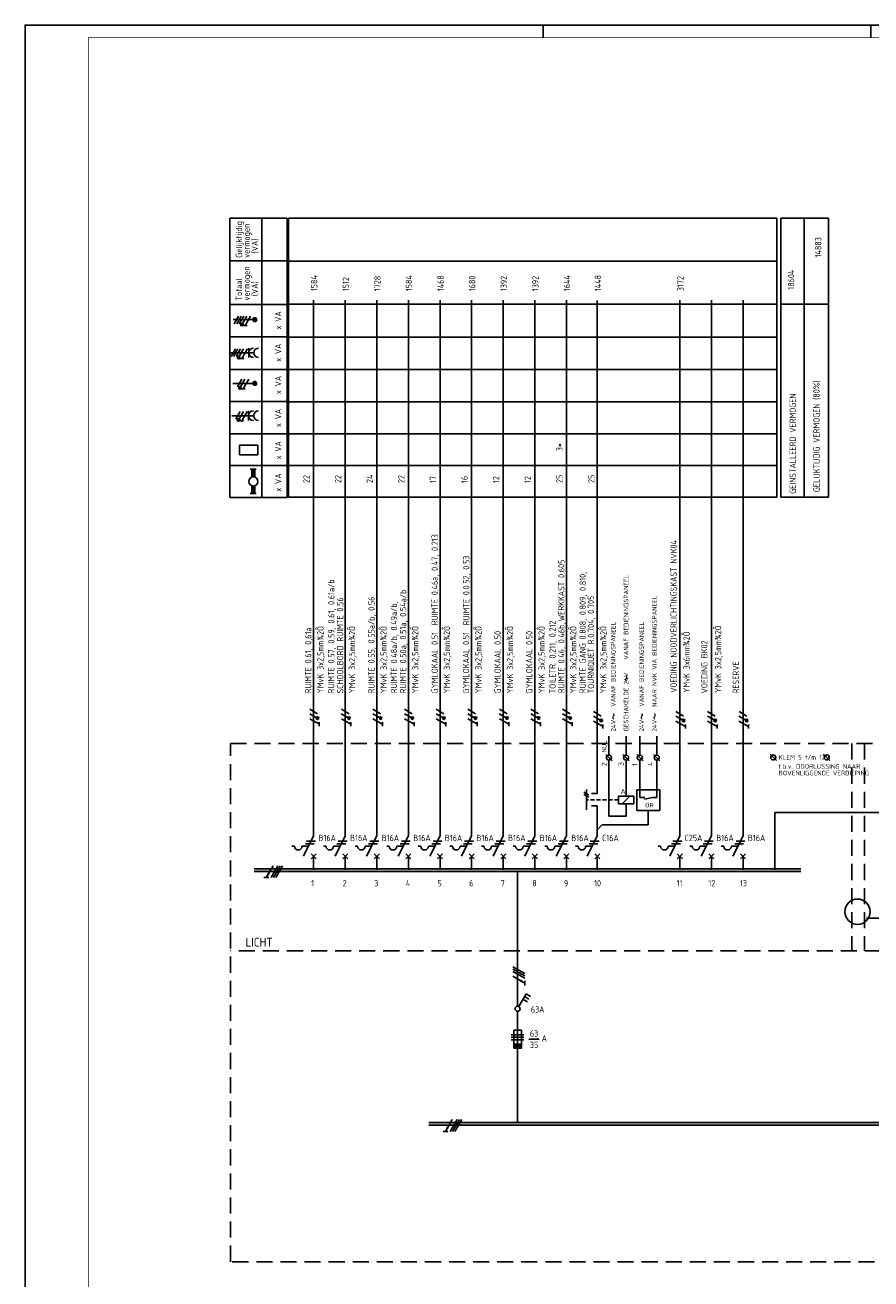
# Model space of a CAD drawing. Header units: millimetres. Extents: x 0 to 1189, y 0 to 841.
# Tile 2 of 7: x 0 to 335, y 345 to 841. Entities that reach past the tile are written whole.
import ezdxf
from ezdxf.enums import TextEntityAlignment as Align

# ---------------------------------------------------------------- set-up
doc = ezdxf.new("R2010")
doc.units = ezdxf.units.MM
doc.linetypes.add('HIDDEN', pattern=[9.525, 6.35, -3.175])
doc.layers.get('0').update_dxf_attribs({"linetype": 'CONTINUOUS'})
for name, color, linetype in [('1', 7, 'CONTINUOUS'), ('40', 1, 'CONTINUOUS'), ('70', 1, 'CONTINUOUS'), ('71', 2, 'CONTINUOUS'), ('73', 4, 'CONTINUOUS'), ('LIJN018', 210, 'CONTINUOUS'), ('LIJN025', 10, 'CONTINUOUS'), ('LIJN035', 50, 'CONTINUOUS'), ('LIJN050', 90, 'CONTINUOUS'), ('TEKST18', 210, 'CONTINUOUS'), ('TEKST25', 10, 'CONTINUOUS'), ('TEKST35', 50, 'CONTINUOUS'), ('TEKST50', 90, 'CONTINUOUS')]:
    doc.layers.add(name, color=color, linetype=linetype)
doc.styles.add('5_0', font='iso.shx')
doc.styles.add('ISO', font='ISO.SHX')
doc.styles.add('NEN', font='iso.shx')
doc.styles.add('ROMAND', font='romand')
doc.styles.get("Standard").update_dxf_attribs({"font": 'iso.shx'})

# ---------------------------------------------------------------- blocks, each defined once
blk = doc.blocks.new('RWS035')
at = {"layer": '71'}
for p, q in [((-2, 8), (2, 8)), ((-1, 2.83), (-1, 8)), ((1, 2.83), (1, 8)), ((2, -8), (-2, -8)), ((-1, -2.83), (-1, -8)), ((1, -2.83), (1, -8))]:
    blk.add_line(p, q, dxfattribs=at)
blk.add_circle((0, 0), 3, dxfattribs=at)
for points in [[(-1, 3), (1, 3), (-1, 8), (1, 8)], [(-1, 3), (-1, 2.9), (0, 3)], [(1, 2.9), (1, 3), (0.1, 3)], [(-1, -3), (-1, -2.9), (-0.1, -3)], [(-1, -8), (1, -8), (-1, -3), (1, -3)], [(1, -3), (1, -2.9), (0.1, -3)]]:
    blk.add_solid(points, dxfattribs=at)
blk = doc.blocks.new('A0')
at = {"layer": 'LIJN025'}
for p, q in [((205, 836), (205, 841)), ((334.5, 836), (334.5, 841))]:
    blk.add_line(p, q, dxfattribs=at)
blk.add_lwpolyline([(1189, 841), (1189, 0), (0, 0), (0, 841)], close=True, dxfattribs=at)
at = {"layer": 'LIJN050', "const_width": 0.2}
blk.add_lwpolyline([(1184, 836), (25, 836), (25, 5), (1184, 5)], close=True, dxfattribs=at)
at = {"layer": 'TEKST25', "style": 'ROMAND', "width": 2.899115}
blk.add_attdef('STATUS', text='', height=2.5, dxfattribs=at).set_placement((1143, 71.5), (1182, 71.5), align=Align.FIT)
at = {"layer": 'TEKST25', "style": 'ISO'}
for tag, p in [('E', (1144.25, 66)), ('NAAM-E', (1155.75, 66)), ('DATUM-E', (1174, 66)), ('D', (1144.25, 61)), ('NAAM-D', (1155.75, 61)), ('DATUM-D', (1174, 61)), ('C', (1144.25, 56)), ('NAAM-C', (1155.75, 56)), ('DATUM-C', (1174, 56)), ('B', (1144.25, 51)), ('NAAM-B', (1155.75, 51)), ('DATUM-B', (1174, 51)), ('A', (1144.25, 46)), ('NAAM-A', (1155.75, 46)), ('DATUM-A', (1174, 46))]:
    blk.add_attdef(tag, text='', height=2.5, dxfattribs=at).set_placement(p, align=Align.CENTER)
for tag, p in [('DATUM', (1021.75, 36.25)), ('SCHAAL', (1057, 36.25)), ('GETEKEND', (1087.25, 36.25)), ('GECONTOL.', (1122, 36.25)), ('FORMAAT', (1152.25, 28.25))]:
    blk.add_attdef(tag, p, '', height=2.5, dxfattribs=at)
at = {"layer": 'TEKST35', "style": 'ISO'}
for tag, p in [('PROJECT', (1023.5, 72.5)), ('PLAATS', (1023.5, 63.5)), ('INSTALLATIE-REGEL1', (1023.5, 52.5)), ('INSTALLATIE-REGEL2', (1023.5, 43.5))]:
    blk.add_attdef(tag, p, '', height=4, dxfattribs=at)
blk.add_attdef('PROJ.NR.', text='', height=4, dxfattribs=at).set_placement((1170, 23), align=Align.CENTER)
at = {"layer": 'TEKST50', "style": 'ISO'}
blk.add_attdef('FILE-NAAM', text='', height=5, dxfattribs=at).set_placement((1162.5, 7.5), align=Align.CENTER)
blk = doc.blocks.new('RWS075')
at = {"layer": '71'}
blk.add_line((2, 0), (0, -2), dxfattribs=at)
blk = doc.blocks.new('RWS023', base_point=(227, 181))
at = {"layer": '40', "style": 'NEN'}
blk.add_text('~', height=5, dxfattribs=at).set_placement((223.5, 179.5))

msp = doc.modelspace()

# ---------------------------------------------------------------- linework, layer by layer
at = {"color": 10}
for p, q in [((98.13, 508.46), (95.42, 503.77)), ((100, 508.46), (97.3, 503.77)), ((100.94, 508.46), (98.23, 503.77)), ((100.94, 508.46), (98.23, 503.77)), ((101.88, 508.46), (99.17, 503.77)), ((96.36, 503.77), (94.48, 503.77)), ((193, 468.54), (197.69, 465.83)), ((193, 467.6), (197.69, 464.89)), ((193, 467.6), (197.69, 464.89)), ((193, 466.66), (197.69, 463.96)), ((193, 464.79), (197.69, 462.08)), ((197.69, 463.02), (197.69, 461.14)), ((169, 408.11), (166.29, 403.42)), ((170.87, 408.11), (168.16, 403.42)), ((171.81, 408.11), (169.1, 403.42)), ((171.81, 408.11), (169.1, 403.42)), ((172.75, 408.11), (170.04, 403.42)), ((167.23, 403.42), (165.35, 403.42))]:
    msp.add_line(p, q, dxfattribs=at)
for p, q in [((100.94, 508.46), (98.23, 503.77)), ((193, 467.6), (197.69, 464.89)), ((171.81, 408.11), (169.1, 403.42))]:
    msp.add_line(p, q)
at = {"color": 10, "const_width": 0.469}
for points in [[(96.44, 505.06, 1), (96.03, 505.3, 1)], [(196.4, 463.1, 1), (196.17, 462.69, 1)], [(167.3, 404.71, 1), (166.9, 404.95, 1)]]:
    msp.add_lwpolyline(points, format="xyb", close=True, dxfattribs=at)
at = {"layer": '1', "color": 1}
for p, q in [((84.48, 725.92), (82.73, 722.88)), ((85.48, 725.92), (83.73, 722.88)), ((86.48, 725.92), (84.73, 722.88)), ((87.73, 725.92), (86, 722.93)), ((89.23, 725.92), (87.04, 722.13)), ((83.21, 712.92), (81.46, 709.88)), ((84.21, 712.92), (82.46, 709.88)), ((85.21, 712.92), (83.46, 709.88)), ((86.46, 712.92), (84.73, 709.93)), ((87.96, 712.92), (85.77, 709.13)), ((85.72, 700.9), (83.97, 697.87)), ((86.97, 700.9), (85.24, 697.91)), ((88.47, 700.9), (86.28, 697.11)), ((85.12, 688.2), (83.37, 685.17)), ((86.37, 688.2), (84.64, 685.21)), ((87.87, 688.2), (85.68, 684.41)), ((115.65, 568.63), (112.62, 570.38)), ((128.15, 568.63), (125.12, 570.38)), ((140.65, 568.63), (137.62, 570.38)), ((153.15, 568.63), (150.12, 570.38)), ((165.65, 568.63), (162.62, 570.38)), ((178.15, 568.63), (175.12, 570.38)), ((190.65, 568.63), (187.62, 570.38)), ((203.15, 568.63), (200.12, 570.38)), ((215.65, 568.63), (212.62, 570.38)), ((115.58, 566.9), (112.59, 568.63)), ((116.4, 564.47), (112.62, 566.65)), ((128.08, 566.9), (125.09, 568.63)), ((128.9, 564.47), (125.12, 566.65)), ((140.58, 566.9), (137.59, 568.63)), ((141.4, 564.47), (137.62, 566.65)), ((153.08, 566.9), (150.09, 568.63)), ((153.9, 564.47), (150.12, 566.65)), ((165.58, 566.9), (162.59, 568.63)), ((166.4, 564.47), (162.62, 566.65)), ((178.08, 566.9), (175.09, 568.63)), ((178.9, 564.47), (175.12, 566.65)), ((190.58, 566.9), (187.59, 568.63)), ((191.4, 564.47), (187.62, 566.65)), ((203.08, 566.9), (200.09, 568.63)), ((203.9, 564.47), (200.12, 566.65)), ((215.58, 566.9), (212.59, 568.63)), ((216.4, 564.47), (212.62, 566.65)), ((227.78, 565.97), (224.79, 567.7)), ((228.61, 563.53), (224.82, 565.72)), ((227.86, 567.69), (224.83, 569.44)), ((260.41, 565.97), (257.42, 567.7)), ((260.48, 567.69), (257.45, 569.44)), ((261.23, 563.53), (257.45, 565.72)), ((272.93, 565.97), (269.94, 567.7)), ((273.76, 563.53), (269.97, 565.72)), ((273.01, 567.69), (269.98, 569.44)), ((285.36, 565.97), (282.37, 567.7)), ((286.19, 563.53), (282.4, 565.72)), ((285.44, 567.69), (282.41, 569.44)), ((221.02, 537.52), (223.02, 536.36)), ((221.02, 536.72), (223.02, 535.56)), ((197.31, 441.64), (192.31, 441.64)), ((192.31, 441.64), (197.31, 441.64)), ((192.31, 440.64), (197.31, 440.64)), ((192.31, 439.64), (197.31, 439.64))]:
    msp.add_line(p, q, dxfattribs=at)
at = {"layer": '1', "color": 2}
for p, q in [((234.77, 536.03), (240.77, 536.03)), ((234.77, 536.03), (234.77, 533.03)), ((240.77, 536.03), (240.77, 533.03)), ((240.77, 533.03), (234.77, 533.03)), ((105.54, 516.21), (106.54, 516.21)), ((109.54, 516.21), (112.12, 516.21)), ((110.12, 512.21), (114.14, 520.25)), ((118.04, 516.21), (119.04, 516.21)), ((122.04, 516.21), (124.62, 516.21)), ((122.62, 512.21), (126.64, 520.25)), ((130.54, 516.21), (131.54, 516.21)), ((134.54, 516.21), (137.12, 516.21)), ((135.12, 512.21), (139.14, 520.25)), ((143.04, 516.21), (144.04, 516.21)), ((147.04, 516.21), (149.62, 516.21)), ((147.62, 512.21), (151.64, 520.25)), ((155.54, 516.21), (156.54, 516.21)), ((159.54, 516.21), (162.12, 516.21)), ((160.12, 512.21), (164.14, 520.25)), ((168.04, 516.21), (169.04, 516.21)), ((172.04, 516.21), (174.62, 516.21)), ((172.62, 512.21), (176.64, 520.25)), ((180.54, 516.21), (181.54, 516.21)), ((184.54, 516.21), (187.12, 516.21)), ((185.12, 512.21), (189.14, 520.25)), ((193.04, 516.21), (194.04, 516.21)), ((197.04, 516.21), (199.62, 516.21)), ((197.62, 512.21), (201.64, 520.25)), ((205.54, 516.21), (206.54, 516.21)), ((209.54, 516.21), (212.12, 516.21)), ((210.12, 512.21), (214.14, 520.25)), ((217.74, 516.21), (218.74, 516.21)), ((221.74, 516.21), (224.33, 516.21)), ((222.33, 512.21), (226.34, 520.25)), ((250.4, 516.21), (251.4, 516.21)), ((254.4, 516.21), (256.98, 516.21)), ((254.98, 512.21), (259, 520.25)), ((262.9, 516.21), (263.9, 516.21)), ((266.9, 516.21), (269.48, 516.21)), ((267.48, 512.21), (271.5, 520.25)), ((275.4, 516.21), (276.4, 516.21)), ((279.4, 516.21), (281.98, 516.21)), ((279.98, 512.21), (284, 520.25)), ((193.31, 436.39), (193.31, 443.39)), ((193.31, 443.39), (196.31, 443.39)), ((196.31, 443.39), (196.31, 436.39)), ((196.31, 437.89), (193.31, 437.89)), ((196.31, 437.64), (193.31, 437.64)), ((196.31, 437.39), (193.31, 437.39)), ((196.31, 437.14), (193.31, 437.14)), ((196.31, 436.89), (193.31, 436.89)), ((196.31, 436.64), (193.31, 436.64)), ((196.31, 436.39), (193.31, 436.39))]:
    msp.add_line(p, q, dxfattribs=at)
at = {"layer": '1', "color": 1, "linetype": 'HIDDEN', "ltscale": 0.25}
msp.add_line((234.74, 534.51), (222.02, 534.51), dxfattribs=at)
at = {"layer": '1', "color": 1}
for centre in [(85.76, 722.49), (84.49, 709.49), (85, 697.47), (84.4, 684.77), (115.65, 566.88), (128.15, 566.88), (140.65, 566.88), (153.15, 566.88), (165.65, 566.88), (178.15, 566.88), (190.65, 566.88), (203.15, 566.88), (215.65, 566.88), (227.86, 565.94), (260.48, 565.94), (273.01, 565.94), (285.44, 565.94)]:
    msp.add_circle(centre, 0.5, dxfattribs=at)
at = {"layer": '1', "color": 2}
for centre in [(108.04, 516.21), (120.54, 516.21), (133.04, 516.21), (145.54, 516.21), (158.04, 516.21), (170.54, 516.21), (183.04, 516.21), (195.54, 516.21), (208.04, 516.21), (220.24, 516.21), (252.9, 516.21), (265.4, 516.21), (277.9, 516.21)]:
    msp.add_arc(centre, 1.5, 180, 0, dxfattribs=at)
at = {"layer": '70'}
for p, q in [((87.82, 722.13), (86.26, 722.13)), ((86.55, 709.13), (84.99, 709.13)), ((87.06, 697.11), (85.51, 697.11)), ((86.46, 684.41), (84.91, 684.41)), ((116.39, 563.75), (116.39, 565.31)), ((128.89, 563.75), (128.89, 565.31)), ((141.39, 563.75), (141.39, 565.31)), ((153.89, 563.75), (153.89, 565.31)), ((166.39, 563.75), (166.39, 565.31)), ((178.89, 563.75), (178.89, 565.31)), ((191.39, 563.75), (191.39, 565.31)), ((203.89, 563.75), (203.89, 565.31)), ((216.39, 563.75), (216.39, 565.31)), ((228.6, 562.82), (228.6, 564.37)), ((261.22, 562.82), (261.22, 564.37)), ((273.75, 562.82), (273.75, 564.37)), ((286.18, 562.82), (286.18, 564.37)), ((110.87, 517.21), (114.37, 517.21)), ((111.37, 518.21), (114.87, 518.21)), ((123.37, 517.21), (126.87, 517.21)), ((123.87, 518.21), (127.37, 518.21)), ((135.87, 517.21), (139.37, 517.21)), ((136.37, 518.21), (139.87, 518.21)), ((148.37, 517.21), (151.87, 517.21)), ((148.87, 518.21), (152.37, 518.21)), ((160.87, 517.21), (164.37, 517.21)), ((161.37, 518.21), (164.87, 518.21)), ((173.37, 517.21), (176.87, 517.21)), ((173.87, 518.21), (177.37, 518.21)), ((185.87, 517.21), (189.37, 517.21)), ((186.37, 518.21), (189.87, 518.21)), ((198.37, 517.21), (201.87, 517.21)), ((198.87, 518.21), (202.37, 518.21)), ((210.87, 517.21), (214.37, 517.21)), ((211.37, 518.21), (214.87, 518.21)), ((223.08, 517.21), (226.58, 517.21)), ((223.58, 518.21), (227.08, 518.21)), ((255.73, 517.21), (259.23, 517.21)), ((256.23, 518.21), (259.73, 518.21)), ((268.23, 517.21), (271.73, 517.21)), ((268.73, 518.21), (272.23, 518.21)), ((280.73, 517.21), (284.23, 517.21)), ((281.23, 518.21), (284.73, 518.21)), ((199.33, 439.9), (203.33, 439.9))]:
    msp.add_line(p, q, dxfattribs=at)
at = {"layer": '70', "const_width": 0.5}
for points in [[(85.51, 722.49, 1), (86.01, 722.49, 1)], [(84.24, 709.49, 1), (84.74, 709.49, 1)], [(84.75, 697.47, 1), (85.25, 697.47, 1)], [(84.15, 684.77, 1), (84.65, 684.77, 1)], [(115.65, 567.13, 1), (115.65, 566.63, 1)], [(128.15, 567.13, 1), (128.15, 566.63, 1)], [(140.65, 567.13, 1), (140.65, 566.63, 1)], [(153.15, 567.13, 1), (153.15, 566.63, 1)], [(165.65, 567.13, 1), (165.65, 566.63, 1)], [(178.15, 567.13, 1), (178.15, 566.63, 1)], [(190.65, 567.13, 1), (190.65, 566.63, 1)], [(203.15, 567.13, 1), (203.15, 566.63, 1)], [(215.65, 567.13, 1), (215.65, 566.63, 1)], [(227.86, 566.19, 1), (227.86, 565.69, 1)], [(260.48, 566.19, 1), (260.48, 565.69, 1)], [(273.01, 566.19, 1), (273.01, 565.69, 1)], [(285.44, 566.19, 1), (285.44, 565.69, 1)]]:
    msp.add_lwpolyline(points, format="xyb", close=True, dxfattribs=at)
at = {"layer": '71'}
for p, q in [((81.42, 711.39), (90.51, 711.39)), ((88.51, 709.51), (88.51, 713.27)), ((81.82, 686.5), (90.42, 686.5)), ((88.42, 684.62), (88.42, 688.38)), ((84.88, 671.05), (84.88, 674.81)), ((84.88, 674.81), (92.07, 674.81)), ((92.07, 671.05), (92.07, 674.81)), ((84.88, 671.05), (92.07, 671.05)), ((232.19, 550.02), (229.69, 552.52)), ((238.98, 550.02), (236.48, 552.52)), ((244.43, 550.02), (241.93, 552.52)), ((251.13, 550.02), (248.63, 552.52)), ((297.18, 550.09), (294.68, 552.59)), ((318.38, 550.09), (315.88, 552.59)), ((222.02, 538.62), (222.02, 530.62)), ((226.34, 537.12), (224.02, 537.12)), ((241.93, 538.45), (241.93, 530.35)), ((251.03, 538.45), (241.93, 538.45)), ((251.03, 530.35), (251.03, 538.45)), ((226.34, 532.12), (224.02, 532.12)), ((248.17, 535.53), (245.06, 534.77)), ((241.93, 530.35), (251.03, 530.35)), ((113.14, 511.21), (115.14, 513.21)), ((115.14, 511.21), (113.14, 513.21)), ((125.64, 511.21), (127.64, 513.21)), ((127.64, 511.21), (125.64, 513.21)), ((138.14, 511.21), (140.14, 513.21)), ((140.14, 511.21), (138.14, 513.21)), ((150.64, 511.21), (152.64, 513.21)), ((152.64, 511.21), (150.64, 513.21)), ((163.14, 511.21), (165.14, 513.21)), ((165.14, 511.21), (163.14, 513.21)), ((175.64, 511.21), (177.64, 513.21)), ((177.64, 511.21), (175.64, 513.21)), ((190.14, 511.21), (188.14, 513.21)), ((188.14, 511.21), (190.14, 513.21)), ((202.64, 511.21), (200.64, 513.21)), ((200.64, 511.21), (202.64, 513.21)), ((215.14, 511.21), (213.14, 513.21)), ((213.14, 511.21), (215.14, 513.21)), ((225.34, 511.21), (227.34, 513.21)), ((227.34, 511.21), (225.34, 513.21)), ((257.99, 511.21), (259.99, 513.21)), ((259.99, 511.21), (257.99, 513.21)), ((270.49, 511.21), (272.49, 513.21)), ((272.49, 511.21), (270.49, 513.21)), ((284.99, 511.21), (282.99, 513.21)), ((282.99, 511.21), (284.99, 513.21)), ((195.32, 452.76), (198.22, 457.78)), ((197.59, 456.7), (199.32, 455.7)), ((198.22, 457.78), (199.95, 456.78)), ((196.97, 455.61), (198.7, 454.61))]:
    msp.add_line(p, q, dxfattribs=at)
for centre, radius in [((90.91, 724.48), 0.75), ((90.91, 724.48), 0.5), ((90.91, 724.48), 0.25), ((90.84, 699.28), 0.75), ((90.84, 699.28), 0.5), ((90.84, 699.28), 0.25), ((230.94, 551.27), 1), ((237.73, 551.27), 1), ((243.18, 551.27), 1), ((249.88, 551.27), 1), ((295.93, 551.34), 1), ((317.13, 551.34), 1), ((194.81, 451.9), 1)]:
    msp.add_circle(centre, radius, dxfattribs=at)
for centre in [(90.38, 711.39), (92.38, 711.39), (90.3, 686.5), (92.3, 686.5)]:
    msp.add_arc(centre, 1.88, 90, 270, dxfattribs=at)
at = {"layer": '73'}
for p, q in [((90.62, 507.23), (306.83, 507.23)), ((90.62, 506.23), (306.83, 506.23)), ((159.74, 406.93), (1026.39, 406.93)), ((159.74, 405.93), (1026.39, 405.93))]:
    msp.add_line(p, q, dxfattribs=at)
for points in [[(306.83, 506.23), (306.83, 507.23), (90.62, 506.23), (90.62, 507.23)], [(1026.39, 405.93), (1026.39, 406.93), (159.74, 405.93), (159.74, 406.93)]]:
    msp.add_solid(points, dxfattribs=at)
at = {"layer": 'LIJN018', "color": 9, "linetype": 'Continuous'}
for p, q in [((104.21, 654.23), (104.21, 764.58)), ((104.21, 764.58), (297.41, 764.58)), ((104.21, 747.58), (297.41, 747.58)), ((104.21, 730.61), (297.41, 730.61)), ((104.21, 717.61), (297.41, 717.61)), ((104.21, 704.83), (297.41, 704.83)), ((104.21, 692.03), (297.41, 692.03)), ((104.21, 679.33), (297.41, 679.33)), ((104.21, 666.83), (297.41, 666.83)), ((104.21, 654.23), (297.41, 654.23))]:
    msp.add_line(p, q, dxfattribs=at)
at = {"layer": 'LIJN018', "color": 9}
msp.add_line((297.41, 654.23), (297.41, 764.58), dxfattribs=at)
at = {"layer": 'LIJN025', "linetype": 'Continuous'}
for p, q in [((80.94, 654.2), (80.94, 764.68)), ((80.94, 764.68), (103.61, 764.68)), ((93.61, 654.2), (93.61, 764.68)), ((103.61, 654.2), (103.61, 764.68)), ((298.99, 654.3), (298.99, 764.61)), ((298.99, 764.61), (317.78, 764.61)), ((308.16, 654.3), (308.16, 764.45)), ((317.78, 654.3), (317.78, 764.61)), ((80.94, 747.76), (103.61, 747.76)), ((80.94, 730.52), (103.61, 730.52)), ((298.99, 730.61), (317.78, 730.61)), ((80.94, 717.63), (103.61, 717.63)), ((80.94, 704.77), (103.61, 704.77)), ((80.94, 692.06), (103.61, 692.06)), ((80.94, 679.28), (103.61, 679.28)), ((80.94, 666.84), (103.61, 666.84)), ((80.94, 654.2), (103.61, 654.2))]:
    msp.add_line(p, q, dxfattribs=at)
at = {"layer": 'LIJN025'}
for p, q in [((298.99, 654.3), (317.78, 654.3)), ((239.25, 536.03), (236.25, 533.03)), ((332.77, 487.8), (361.27, 487.8))]:
    msp.add_line(p, q, dxfattribs=at)
at = {"layer": 'LIJN025', "linetype": 'HIDDEN'}
for p, q in [((81.21, 556.8), (1050.35, 556.8)), ((81.21, 351.87), (81.21, 556.8)), ((327.02, 556.8), (327.02, 474.8)), ((332.02, 556.8), (332.02, 474.8)), ((957.67, 474.8), (81.21, 474.8)), ((1050.35, 351.87), (81.21, 351.87))]:
    msp.add_line(p, q, dxfattribs=at)
at = {"layer": 'LIJN035'}
for p, q in [((114.14, 520.25), (114.14, 732.25)), ((126.64, 520.25), (126.64, 732.25)), ((139.14, 520.25), (139.14, 732.25)), ((151.64, 520.25), (151.64, 732.25)), ((164.14, 520.25), (164.14, 732.25)), ((176.64, 520.25), (176.64, 732.25)), ((189.14, 520.25), (189.14, 732.25)), ((201.64, 520.25), (201.64, 732.25)), ((214.14, 520.25), (214.14, 732.25)), ((226.34, 537.12), (226.34, 732.12)), ((259, 520.25), (259, 732.25)), ((271.5, 520.25), (271.5, 732.25)), ((284, 520.25), (284, 732.25)), ((90.41, 724.48), (82.33, 724.48)), ((90.34, 699.28), (82.14, 699.28)), ((230.9, 552.24), (230.9, 559.77)), ((237.74, 552.27), (237.74, 559.77)), ((243.19, 552.24), (243.19, 559.77)), ((249.93, 552.24), (249.93, 559.77)), ((230.9, 528.14), (230.9, 550.27)), ((237.74, 536.03), (237.74, 550.27)), ((243.2, 535.53), (243.2, 550.27)), ((249.9, 535.53), (249.9, 550.27)), ((226.34, 520.25), (226.34, 532.12)), ((237.77, 533.03), (237.77, 528.14)), ((243.2, 535.53), (245.17, 535.53)), ((248.17, 535.53), (249.9, 535.53)), ((230.9, 528.14), (237.77, 528.14)), ((246.51, 524.64), (246.51, 530.35)), ((296.59, 529.55), (355.29, 529.55)), ((296.59, 506.8), (296.59, 529.55)), ((228.34, 524.64), (246.51, 524.64)), ((114.14, 506.8), (114.14, 512.3)), ((126.64, 506.8), (126.64, 512.3)), ((139.14, 506.8), (139.14, 512.3)), ((151.64, 506.8), (151.64, 512.3)), ((164.14, 506.8), (164.14, 512.3)), ((176.64, 506.8), (176.64, 512.3)), ((189.14, 506.8), (189.14, 512.3)), ((201.64, 506.8), (201.64, 512.3)), ((214.14, 506.8), (214.14, 512.3)), ((226.34, 506.8), (226.34, 512.3)), ((259, 506.8), (259, 512.3)), ((271.5, 506.8), (271.5, 512.3)), ((284, 506.8), (284, 512.3)), ((194.81, 452.9), (194.81, 506.3)), ((194.81, 450.9), (194.81, 406.8))]:
    msp.add_line(p, q, dxfattribs=at)
msp.add_circle((329.27, 490.3), 5, dxfattribs=at)

# ---------------------------------------------------------------- block references
at = {"layer": 'LIJN025'}
msp.add_blockref('A0', (0, 0), dxfattribs=at)
at = {"layer": 'LIJN035', "xscale": 0.6000000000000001, "yscale": 0.6000000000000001, "zscale": 0.6000000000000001}
msp.add_blockref('RWS035', (90.26, 660.48), dxfattribs=at)
at = {"layer": 'LIJN035', "rotation": 90}
for p in [(238.91, 584.54), (233.85, 569.53), (245.07, 569.53), (250.16, 569.53)]:
    msp.add_blockref('RWS023', p, dxfattribs=at)
at = {"layer": 'TEKST25'}
msp.add_blockref('RWS075', (226.34, 524.64), dxfattribs=at)

# ---------------------------------------------------------------- texts
at = {"layer": '40', "linetype": 'Continuous', "style": 'NEN'}
for s, p in [('Gelijktijdig', (85.86, 748.93)), ('vermogen', (88.86, 748.93)), ('(VA)', (92.11, 750.68)), ('vermogen', (88.86, 732.01)), ('Totaal', (85.86, 732.01)), ('(VA)', (92.11, 733.76)), ('x VA', (101.36, 720.57)), ('x VA', (101.36, 707.79)), ('x VA', (101.36, 695.01)), ('x VA', (101.36, 681.99)), ('x VA', (101.36, 669.21)), ('x VA', (101.36, 656.43))]:
    msp.add_text(s, height=2.5, rotation=90, dxfattribs=at).set_placement(p)
at = {"layer": '40', "style": 'NEN'}
for s, p in [('14883', (314.97, 753.1)), ('18604', (304.24, 740.28)), ('GELIJKTIJDIG VERMOGEN (80%)', (314.29, 678.34)), ('GEINSTALLEERD VERMOGEN', (304.9, 675.43))]:
    msp.add_text(s, height=2.5, rotation=90, dxfattribs=at).set_placement(p, align=Align.CENTER)
for s, height, p in [('1584', 2.5, (115.6, 735.74)), ('1512', 2.5, (128.1, 735.74)), ('1728', 2.5, (140.6, 735.74)), ('1584', 2.5, (153.1, 735.74)), ('1468', 2.5, (165.6, 735.74)), ('1680', 2.5, (178.1, 735.74)), ('1392', 2.5, (190.6, 735.74)), ('1392', 2.5, (203.1, 735.74)), ('1644', 2.5, (215.6, 735.74)), ('1448', 2.5, (227.83, 735.74)), ('3172', 2.5, (260.48, 735.74)), ('3*', 2.5, (212.57, 672.46)), ('22', 2.5, (112.57, 659.86)), ('22', 2.5, (125.07, 659.86)), ('24', 2.5, (137.57, 659.86)), ('22', 2.5, (150.07, 659.86)), ('17', 2.5, (162.57, 659.86)), ('16', 2.5, (175.07, 659.86)), ('12', 2.5, (187.57, 659.86)), ('12', 2.5, (200.07, 659.86)), ('25', 2.5, (212.57, 659.86)), ('25', 2.5, (225.23, 659.86)), ('VOEDING NOODVERLICHTINGSKAST NVK04', 2.5, (257.8, 576.89)), ('RUIMTE 0.46a, 0.47, 0.213', 2.5, (163.27, 603.64)), ('RUIMTE 0.0.52, 0.53', 2.5, (175.77, 603.64)), ('WERKKAST 0.605', 2.5, (213.37, 605.14)), ('RUIMTE 0.57, 0.59, 0.61, 0.61a/b', 2.5, (122.37, 576.64)), ('RUIMTE GANG 0.808, 0.809, 0.810, ', 2.5, (221.81, 576.64)), ('SCHOOLBORD RUIMTE 0.56', 2.5, (125.87, 576.64)), ('RUIMTE 0.50a, 0.51a, 0.54a/b', 2.5, (150.77, 576.64)), ('TOURNIQUET R.0.704, 0.705', 2.5, (225.08, 576.64)), ('RUIMTE 0.55, 0.55a/b, 0.56', 2.5, (138.27, 576.64)), ('RUIMTE 0.48a/b, 0.49a/b,', 2.5, (147.17, 576.64)), ('TOILETR. 0.211, 0.212', 2.5, (209.87, 576.64)), ('RUIMTE 0.61, 0,61a', 2.5, (113.27, 576.64)), (' YMvK 3x2,5mm¾2Ô', 2.5, (118.07, 575.14)), (' YMvK 3x2,5mm¾2Ô', 2.5, (130.57, 575.14)), (' YMvK 3x2,5mm¾2Ô', 2.5, (143.07, 575.14)), (' YMvK 3x2,5mm¾2Ô', 2.5, (155.57, 575.14)), (' YMvK 3x2,5mm¾2Ô', 2.5, (168.07, 575.14)), (' YMvK 3x2,5mm¾2Ô', 2.5, (180.57, 575.14)), (' YMvK 3x2,5mm¾2Ô', 2.5, (180.57, 575.14)), (' YMvK 3x2,5mm¾2Ô', 2.5, (193.07, 575.14)), (' YMvK 3x2,5mm¾2Ô', 2.5, (205.57, 575.14)), ('RUIMTE 0.46, 0.46b,', 2.5, (213.37, 576.64)), (' YMvK 3x2,5mm¾2Ô', 2.5, (218.07, 575.14)), (' YMvK 3x2,5mm¾2Ô', 2.5, (229.99, 575.14)), (' YMvK 3x2,5mm¾2Ô', 2.5, (275.38, 575.39)), ('GYMLOKAAL 0.51', 2.5, (163.27, 576.64)), ('GYMLOKAAL 0.51', 2.5, (175.67, 576.64)), ('GYMLOKAAL 0.50', 2.5, (188.17, 576.64)), ('GYMLOKAAL 0.50', 2.5, (200.67, 576.64)), (' YMvK 3x6mm¾2Ô', 2.5, (262.88, 575.39)), ('VOEDING BK02', 2.5, (269.93, 576.64)), ('RESERVE', 2.5, (282.43, 576.64)), ('2', 2, (230.07, 547.9)), ('3', 2, (236.77, 547.94)), ('1', 2, (242.22, 547.94)), ('4', 2, (248.44, 547.93))]:
    msp.add_text(s, height=height, rotation=90, dxfattribs=at).set_placement(p)
for s, height, p in [('A', 2, (235.55, 536.89)), ('OR', 1.8, (245.29, 531.55)), ('B16A', 2.5, (116.05, 518.22)), ('B16A', 2.5, (128.55, 518.22)), ('B16A', 2.5, (141.05, 518.22)), ('B16A', 2.5, (153.55, 518.22)), ('B16A', 2.5, (166.05, 518.22)), ('B16A', 2.5, (178.55, 518.22)), ('B16A', 2.5, (191.05, 518.22)), ('B16A', 2.5, (203.55, 518.22)), ('B16A', 2.5, (216.05, 518.22)), ('C16A', 2.5, (228.26, 518.22)), ('C25A', 2.5, (260.91, 518.22)), ('B16A', 2.5, (273.41, 518.22)), ('B16A', 2.5, (285.91, 518.22)), ('A', 2.5, (204.33, 438.9))]:
    msp.add_text(s, height=height, dxfattribs=at).set_placement(p)
for s, p in [('63', (201.33, 440.9)), ('35', (201.33, 436.4))]:
    msp.add_text(s, height=2.5, dxfattribs=at).set_placement(p, align=Align.CENTER)
at = {"layer": 'TEKST18', "style": 'NEN'}
for s, p in [('GESCHAKELDE 24V    VANAF BEDIENINGSPANEEL', (238.62, 561.58)), ('24V    NAAR NVK VIA BEDIENINGSPANEEL', (249.87, 561.58)), ('24V    VANAF BEDIENINGSPANEEL', (233.56, 561.58)), ('24V    VANAF BEDIENINGSPANEEL', (244.78, 561.58)), ('NUL', (230.02, 553.23))]:
    msp.add_text(s, height=1.8, rotation=90, dxfattribs=at).set_placement(p)
at = {"layer": 'TEKST18'}
for s, p in [('KLEM 5 t/m 12', (298.06, 550.46)), ('t.b.v. DOORLUSSING NAAR', (298.06, 546.86)), ('BOVENLIGGENDE VERDIEPING', (298.06, 544.26))]:
    msp.add_text(s, height=1.8, dxfattribs=at).set_placement(p)
at = {"layer": 'TEKST25', "style": '5_0'}
for s, p in [('1', (113.14, 500.3)), ('2', (125.64, 500.3)), ('3', (138.14, 500.3)), ('4', (150.64, 500.3)), ('5', (163.14, 500.3)), ('6', (175.64, 500.3)), ('7', (188.14, 500.3)), ('8', (200.64, 500.3)), ('9', (213.14, 500.3)), ('10', (225.09, 500.3)), ('11', (257.8, 500.3)), ('12', (270.3, 500.3)), ('13', (282.8, 500.3)), ('63A', (200.06, 450.4))]:
    msp.add_text(s, height=2.5, dxfattribs=at).set_placement(p)
at = {"layer": 'TEKST35', "linetype": 'HIDDEN', "style": 'ISO'}
msp.add_text('LICHT', height=3.5, dxfattribs=at).set_placement((87.19, 476.49))

doc.saveas('drawing.dxf')
